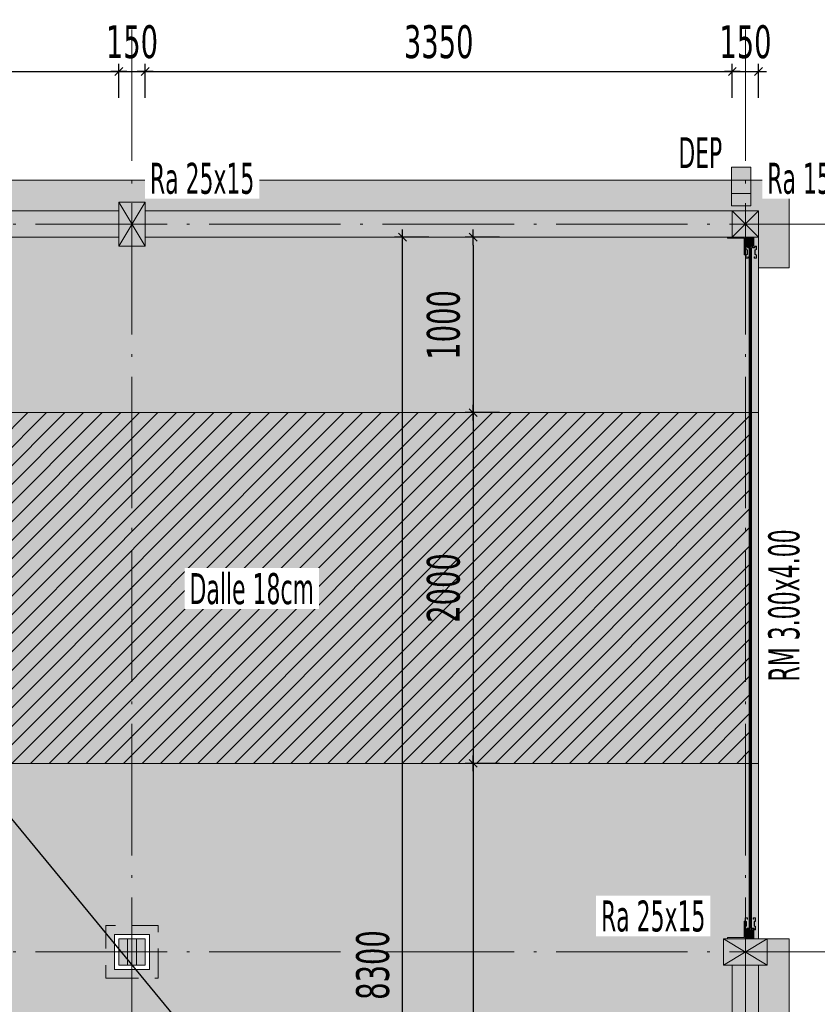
# Model space of a CAD drawing. Header units: millimetres. Extents: x 0 to 1517, y -116 to 725.
# Tile 20 of 256: x 425 to 486, y 90 to 165. Entities that reach past the tile are written whole.
import ezdxf

# ---------------------------------------------------------------- set-up
doc = ezdxf.new("R2010")
doc.units = ezdxf.units.MM
doc.linetypes.add('CADWORK_12', pattern=[3.75, 2.5, -1.25])
doc.linetypes.add('CADWORK_5', pattern=[13.2, 10, -1.5, 0.2, -1.5])
doc.layers.add('Ech.1_100', color=7, linetype='Continuous')
doc.layers.add('Ech.1_75', color=7, linetype='Continuous')
doc.styles.add('tahoma-', font='txt', dxfattribs={"height": 1})
doc.styles.add('tahoma-z-r', font='txt', dxfattribs={"width": 0.704918})
doc.dimstyles.new('ISO-25', dxfattribs={"dimtxt": 2.5, "dimasz": 2.5, "dimexe": 1.25, "dimexo": 0.625, "dimtad": 1, "dimtxsty": 'Standard', "dimcen": 2.5, "dimadec": 0, "dimazin": 0, "dimtfac": 1, "dimtmove": 0, "dimatfit": 3, "dimfxl": 1, "dimarcsym": 0})

# ---------------------------------------------------------------- blocks, each defined once
blk = doc.blocks.new('cw-dimension-symbol5')
at = {"linetype": 'Continuous', "lineweight": -2}
blk.add_hatch(color=0, dxfattribs=at).paths.add_polyline_path([(0, 0), (-1, 0.25), (-1, -0.25)])
at = {"color": 0, "linetype": 'Continuous', "lineweight": -2}
for p, q in [((0, 0), (-1, 0.25)), ((-1, 0.25), (-1, -0.25)), ((-1, -0.25), (0, 0))]:
    blk.add_line(p, q, dxfattribs=at)
blk = doc.blocks.new('*D112')
at = {"layer": 'Defpoints', "color": 0}
for p in [(388.241, 147.988), (479.575, 37.322), (479.575, 37.322)]:
    blk.add_point(p, dxfattribs=at)
at = {"layer": 'Ech.1_75', "color": 0, "linetype": 'Continuous', "lineweight": -2}
for p, q in [((388.241, 147.988), (388.704, 148.37)), ((389.005, 147.063), (478.811, 38.247)), ((479.575, 37.322), (480.037, 37.704))]:
    blk.add_line(p, q, dxfattribs=at)
at = {"layer": 'Ech.1_75', "color": 0, "lineweight": -2, "xscale": 1.200000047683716, "yscale": 1.200000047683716, "zscale": 1.200000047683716}
for p, rotation in [((388.241, 147.988), 129.5328984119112), ((479.575, 37.322), 309.5328984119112)]:
    blk.add_blockref('cw-dimension-symbol5', p, dxfattribs=dict(at, rotation=rotation))
blk = doc.blocks.new('cw-dimension-symbol2')
at = {"color": 0, "linetype": 'Continuous', "lineweight": -2}
for p, q in [((-1, 0), (1, 0)), ((-0.5, -0.5), (0.5, 0.5))]:
    blk.add_line(p, q, dxfattribs=at)
blk = doc.blocks.new('*D143')
at = {"layer": 'Defpoints', "color": 0}
for p in [(461.863, 147.988), (459.863, 134.655), (461.863, 134.655)]:
    blk.add_point(p, dxfattribs=at)
at = {"layer": 'Ech.1_75', "color": 0, "linetype": 'Continuous', "lineweight": -2}
for p, q in [((461.863, 147.988), (459.263, 147.988)), ((459.863, 147.388), (459.863, 135.255)), ((461.863, 134.655), (459.263, 134.655))]:
    blk.add_line(p, q, dxfattribs=at)
at = {"layer": 'Ech.1_75', "color": 0, "lineweight": -2, "xscale": 0.6000000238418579, "yscale": 0.6000000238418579, "zscale": 0.6000000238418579}
for p, rotation in [((459.863, 147.988), 90), ((459.863, 134.655), 270)]:
    blk.add_blockref('cw-dimension-symbol2', p, dxfattribs=dict(at, rotation=rotation))
at = {"layer": 'Ech.1_75', "color": 7, "linetype": 'Continuous', "lineweight": 5, "insert": (457.613, 141.322), "char_height": 2.5, "attachment_point": 5, "rotation": 90, "style": 'tahoma-z-r'}
blk.add_mtext('1000', dxfattribs=at)
blk = doc.blocks.new('*D144')
at = {"layer": 'Defpoints', "color": 0}
for p in [(461.863, 134.655), (459.863, 107.988), (461.863, 107.988)]:
    blk.add_point(p, dxfattribs=at)
at = {"layer": 'Ech.1_75', "color": 0, "linetype": 'Continuous', "lineweight": -2}
for p, q in [((461.863, 134.655), (459.263, 134.655)), ((459.863, 134.055), (459.863, 108.588)), ((461.863, 107.988), (459.263, 107.988))]:
    blk.add_line(p, q, dxfattribs=at)
at = {"layer": 'Ech.1_75', "color": 0, "lineweight": -2, "xscale": 0.6000000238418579, "yscale": 0.6000000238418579, "zscale": 0.6000000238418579}
for p, rotation in [((459.863, 134.655), 90), ((459.863, 107.988), 270)]:
    blk.add_blockref('cw-dimension-symbol2', p, dxfattribs=dict(at, rotation=rotation))
at = {"layer": 'Ech.1_75', "color": 7, "linetype": 'Continuous', "lineweight": 5, "insert": (457.613, 121.322), "char_height": 2.5, "attachment_point": 5, "rotation": 90, "style": 'tahoma-z-r'}
blk.add_mtext('2000', dxfattribs=at)
blk = doc.blocks.new('*D145')
at = {"layer": 'Defpoints', "color": 0}
for p in [(461.863, 107.988), (459.863, 37.322), (461.863, 37.322)]:
    blk.add_point(p, dxfattribs=at)
at = {"layer": 'Ech.1_75', "color": 0, "linetype": 'Continuous', "lineweight": -2}
for p, q in [((461.863, 107.988), (459.263, 107.988)), ((459.863, 107.388), (459.863, 37.922)), ((461.863, 37.322), (459.263, 37.322))]:
    blk.add_line(p, q, dxfattribs=at)
at = {"layer": 'Ech.1_75', "color": 0, "lineweight": -2, "xscale": 0.6000000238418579, "yscale": 0.6000000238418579, "zscale": 0.6000000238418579}
for p, rotation in [((459.863, 107.988), 90), ((459.863, 37.322), 270)]:
    blk.add_blockref('cw-dimension-symbol2', p, dxfattribs=dict(at, rotation=rotation))
at = {"layer": 'Ech.1_75', "color": 7, "linetype": 'Continuous', "lineweight": 5, "insert": (457.613, 72.655), "char_height": 2.5, "attachment_point": 5, "rotation": 90, "style": 'tahoma-z-r'}
blk.add_mtext('5300', dxfattribs=at)
blk = doc.blocks.new('*D155')
at = {"layer": 'Defpoints', "color": 0}
for p in [(454.485, 147.988), (456.485, 147.988), (456.485, 37.322)]:
    blk.add_point(p, dxfattribs=at)
at = {"layer": 'Ech.1_75', "color": 0, "linetype": 'Continuous', "lineweight": -2}
for p, q in [((456.485, 147.988), (453.885, 147.988)), ((454.485, 37.922), (454.485, 147.388)), ((456.485, 37.322), (453.885, 37.322))]:
    blk.add_line(p, q, dxfattribs=at)
at = {"layer": 'Ech.1_75', "color": 0, "lineweight": -2, "xscale": 0.6000000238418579, "yscale": 0.6000000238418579, "zscale": 0.6000000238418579}
for p, rotation in [((454.485, 147.988), 90), ((454.485, 37.322), 270)]:
    blk.add_blockref('cw-dimension-symbol2', p, dxfattribs=dict(at, rotation=rotation))
at = {"layer": 'Ech.1_75', "color": 7, "linetype": 'Continuous', "lineweight": 5, "insert": (452.235, 92.655), "char_height": 2.5, "attachment_point": 5, "rotation": 90, "style": 'tahoma-z-r'}
blk.add_mtext('8300', dxfattribs=at)
blk = doc.blocks.new('*D187')
at = {"layer": 'Defpoints', "color": 0}
for p in [(432.908, 160.586), (388.241, 158.586), (432.908, 158.586)]:
    blk.add_point(p, dxfattribs=at)
at = {"layer": 'Ech.1_75', "color": 0, "linetype": 'Continuous', "lineweight": -2}
for p, q in [((388.241, 158.586), (388.241, 161.186)), ((432.908, 158.586), (432.908, 161.186)), ((388.841, 160.586), (432.308, 160.586))]:
    blk.add_line(p, q, dxfattribs=at)
at = {"layer": 'Ech.1_75', "color": 0, "lineweight": -2, "xscale": 0.6000000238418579, "yscale": 0.6000000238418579, "zscale": 0.6000000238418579, "rotation": 180}
blk.add_blockref('cw-dimension-symbol2', (388.241, 160.586), dxfattribs=at)
at = {"layer": 'Ech.1_75', "color": 0, "lineweight": -2, "xscale": 0.6000000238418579, "yscale": 0.6000000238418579, "zscale": 0.6000000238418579}
blk.add_blockref('cw-dimension-symbol2', (432.908, 160.586), dxfattribs=at)
at = {"layer": 'Ech.1_75', "color": 7, "linetype": 'Continuous', "lineweight": 5, "insert": (410.575, 162.836), "char_height": 2.5, "attachment_point": 5, "style": 'tahoma-z-r'}
blk.add_mtext('3350', dxfattribs=at)
blk = doc.blocks.new('*D188')
at = {"layer": 'Defpoints', "color": 0}
for p in [(434.908, 160.586), (432.908, 158.586), (434.908, 158.586)]:
    blk.add_point(p, dxfattribs=at)
at = {"layer": 'Ech.1_75', "color": 0, "linetype": 'Continuous', "lineweight": -2}
for p, q in [((432.908, 158.586), (432.908, 161.186)), ((434.908, 158.586), (434.908, 161.186)), ((433.508, 160.586), (434.308, 160.586))]:
    blk.add_line(p, q, dxfattribs=at)
at = {"layer": 'Ech.1_75', "color": 0, "lineweight": -2, "xscale": 0.6000000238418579, "yscale": 0.6000000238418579, "zscale": 0.6000000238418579, "rotation": 180}
blk.add_blockref('cw-dimension-symbol2', (432.908, 160.586), dxfattribs=at)
at = {"layer": 'Ech.1_75', "color": 0, "lineweight": -2, "xscale": 0.6000000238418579, "yscale": 0.6000000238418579, "zscale": 0.6000000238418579}
blk.add_blockref('cw-dimension-symbol2', (434.908, 160.586), dxfattribs=at)
at = {"layer": 'Ech.1_75', "color": 7, "linetype": 'Continuous', "lineweight": 5, "insert": (433.908, 162.836), "char_height": 2.5, "attachment_point": 5, "style": 'tahoma-z-r'}
blk.add_mtext('150', dxfattribs=at)
blk = doc.blocks.new('*D189')
at = {"layer": 'Defpoints', "color": 0}
for p in [(479.575, 160.586), (434.908, 158.586), (479.575, 158.586)]:
    blk.add_point(p, dxfattribs=at)
at = {"layer": 'Ech.1_75', "color": 0, "linetype": 'Continuous', "lineweight": -2}
for p, q in [((434.908, 158.586), (434.908, 161.186)), ((479.575, 158.586), (479.575, 161.186)), ((435.508, 160.586), (478.975, 160.586))]:
    blk.add_line(p, q, dxfattribs=at)
at = {"layer": 'Ech.1_75', "color": 0, "lineweight": -2, "xscale": 0.6000000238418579, "yscale": 0.6000000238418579, "zscale": 0.6000000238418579, "rotation": 180}
blk.add_blockref('cw-dimension-symbol2', (434.908, 160.586), dxfattribs=at)
at = {"layer": 'Ech.1_75', "color": 0, "lineweight": -2, "xscale": 0.6000000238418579, "yscale": 0.6000000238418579, "zscale": 0.6000000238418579}
blk.add_blockref('cw-dimension-symbol2', (479.575, 160.586), dxfattribs=at)
at = {"layer": 'Ech.1_75', "color": 7, "linetype": 'Continuous', "lineweight": 5, "insert": (457.241, 162.836), "char_height": 2.5, "attachment_point": 5, "style": 'tahoma-z-r'}
blk.add_mtext('3350', dxfattribs=at)
blk = doc.blocks.new('*D190')
at = {"layer": 'Defpoints', "color": 0}
for p in [(481.575, 160.586), (479.575, 158.586), (481.575, 158.586)]:
    blk.add_point(p, dxfattribs=at)
at = {"layer": 'Ech.1_75', "color": 0, "linetype": 'Continuous', "lineweight": -2}
for p, q in [((479.575, 158.586), (479.575, 161.186)), ((481.575, 158.586), (481.575, 161.186)), ((480.175, 160.586), (480.975, 160.586))]:
    blk.add_line(p, q, dxfattribs=at)
at = {"layer": 'Ech.1_75', "color": 0, "lineweight": -2, "xscale": 0.6000000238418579, "yscale": 0.6000000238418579, "zscale": 0.6000000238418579, "rotation": 180}
blk.add_blockref('cw-dimension-symbol2', (479.575, 160.586), dxfattribs=at)
at = {"layer": 'Ech.1_75', "color": 0, "lineweight": -2, "xscale": 0.6000000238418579, "yscale": 0.6000000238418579, "zscale": 0.6000000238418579}
blk.add_blockref('cw-dimension-symbol2', (481.575, 160.586), dxfattribs=at)
at = {"layer": 'Ech.1_75', "color": 7, "linetype": 'Continuous', "lineweight": 5, "insert": (480.575, 162.836), "char_height": 2.5, "attachment_point": 5, "style": 'tahoma-z-r'}
blk.add_mtext('150', dxfattribs=at)

msp = doc.modelspace()

# ---------------------------------------------------------------- hatches: boundary and pattern name
at = {"layer": 'Ech.1_75', "linetype": 'Continuous', "lineweight": 5, "true_color": 0xd7d7ea, "transparency": 33554687}
msp.add_hatch(color=254, dxfattribs=at).paths.add_polyline_path([(479.508, 151.322), (480.975, 151.322), (480.975, 153.321), (479.508, 153.321), (479.508, 151.322)])
at = {"layer": 'Ech.1_75', "linetype": 'Continuous', "lineweight": 5, "true_color": 0xf3f3f3, "transparency": 33554687}
h = msp.add_hatch(color=7, dxfattribs=at)
h.paths.add_polyline_path([(479.508, 149.988), (481.575, 149.988), (481.575, 145.655), (483.908, 145.655), (483.908, 152.322), (383.908, 152.322), (383.908, 145.655), (386.241, 145.655), (386.241, 149.988), (432.908, 149.988), (432.908, 150.655), (434.908, 150.655), (434.908, 149.988), (479.508, 149.988)])
h.paths.add_polyline_path([(479.508, 150.388), (479.508, 151.322), (480.975, 151.322), (480.975, 150.388), (479.508, 150.388)])
at = {"layer": 'Ech.1_75', "linetype": 'Continuous', "lineweight": 5, "true_color": 0x9595c6, "transparency": 33554687}
msp.add_hatch(color=253, dxfattribs=at).paths.add_polyline_path([(479.508, 150.388), (480.975, 150.388), (480.975, 151.322), (479.508, 151.322), (479.508, 150.388)])
at = {"layer": 'Ech.1_75', "linetype": 'Continuous', "lineweight": 5, "true_color": 0xdcdcdc, "transparency": 33554687}
for points in [[(432.908, 147.322), (434.908, 147.322), (434.908, 150.655), (432.908, 150.655), (432.908, 147.322)], [(479.575, 147.988), (481.575, 147.988), (481.575, 149.988), (479.575, 149.988), (479.575, 147.988)], [(388.241, 107.988), (480.868, 107.988), (480.868, 134.655), (388.241, 134.655), (388.241, 107.988)], [(478.908, 92.655), (482.241, 92.655), (482.241, 94.655), (478.908, 94.655), (478.908, 92.655)]]:
    msp.add_hatch(color=254, dxfattribs=at).paths.add_polyline_path(points)
at = {"layer": 'Ech.1_75', "linetype": 'Continuous', "lineweight": 5, "true_color": 0xfdfdfd, "transparency": 33554687}
for points in [[(388.241, 147.988), (432.908, 147.988), (432.908, 149.988), (388.241, 149.988), (388.241, 147.988)], [(434.908, 147.988), (479.575, 147.988), (479.575, 149.988), (434.908, 149.988), (434.908, 147.988)], [(479.575, 79.322), (481.575, 79.322), (481.575, 92.655), (479.575, 92.655), (479.575, 79.322)]]:
    msp.add_hatch(color=7, dxfattribs=at).paths.add_polyline_path(points)
at = {"layer": 'Ech.1_75', "linetype": 'Continuous', "lineweight": 5, "true_color": 0xf3f3f3, "transparency": 33554687}
for points in [[(388.241, 134.655), (480.868, 134.655), (480.868, 147.195), (480.78, 147.195), (480.692, 147.302), (480.632, 147.302), (480.632, 147.064), (480.721, 147.024), (480.721, 146.687), (480.632, 146.647), (480.632, 146.408), (480.77, 146.408), (480.77, 146.495), (480.79, 146.495), (480.79, 146.388), (480.612, 146.388), (480.612, 146.66), (480.701, 146.7), (480.701, 147.011), (480.612, 147.051), (480.612, 147.322), (480.548, 147.322), (480.548, 146.655), (480.468, 146.655), (480.468, 147.908), (479.215, 147.908), (479.215, 147.988), (434.908, 147.988), (434.908, 147.322), (432.908, 147.322), (432.908, 147.988), (388.241, 147.988), (388.241, 134.655)], [(481.161, 147.935), (480.601, 147.935), (480.601, 147.375), (481.161, 147.375), (481.161, 147.935)], [(481.575, 147.988), (481.215, 147.988), (481.215, 147.322), (481.056, 147.322), (481.145, 147.215), (481.234, 147.215), (481.323, 147.322), (481.412, 147.322), (481.412, 147.051), (481.323, 147.011), (481.323, 146.7), (481.412, 146.66), (481.412, 146.388), (481.234, 146.388), (481.234, 146.495), (481.254, 146.495), (481.254, 146.408), (481.392, 146.408), (481.392, 146.647), (481.303, 146.687), (481.303, 147.024), (481.392, 147.064), (481.392, 147.302), (481.332, 147.302), (481.244, 147.195), (481.136, 147.195), (481.047, 147.302), (480.977, 147.302), (480.888, 147.195), (481.028, 147.195), (481.028, 134.655), (481.575, 134.655), (481.575, 147.988)], [(480.79, 147.215), (480.879, 147.215), (480.968, 147.322), (480.701, 147.322), (480.79, 147.215)], [(481.575, 134.655), (481.028, 134.655), (481.028, 107.988), (481.575, 107.988), (481.575, 134.655)], [(480.548, 95.593), (480.637, 95.633), (480.637, 95.944), (480.548, 95.984), (480.548, 95.593)], [(481.161, 95.268), (480.601, 95.268), (480.601, 94.708), (481.161, 94.708), (481.161, 95.268)], [(480.815, 95.428), (480.726, 95.428), (480.637, 95.322), (480.904, 95.322), (480.815, 95.428)], [(483.908, 94.655), (482.241, 94.655), (482.241, 92.655), (481.575, 92.655), (481.575, 76.788), (481.708, 76.788), (481.708, 76.655), (483.908, 76.655), (483.908, 94.655)]]:
    msp.add_hatch(color=7, dxfattribs=at).paths.add_polyline_path(points)
at = {"layer": 'Ech.1_75', "linetype": 'Continuous', "lineweight": 5, "true_color": 0xb3b3b3, "transparency": 33554687}
for points in [[(480.548, 147.988), (479.215, 147.988), (479.215, 147.908), (480.468, 147.908), (480.468, 146.655), (480.548, 146.655), (480.548, 147.988)], [(480.612, 146.388), (480.79, 146.388), (480.79, 146.495), (480.77, 146.495), (480.77, 146.408), (480.632, 146.408), (480.632, 146.647), (480.721, 146.687), (480.721, 147.024), (480.632, 147.064), (480.632, 147.302), (480.692, 147.302), (480.78, 147.195), (480.888, 147.195), (480.977, 147.302), (481.047, 147.302), (481.136, 147.195), (481.244, 147.195), (481.332, 147.302), (481.392, 147.302), (481.392, 147.064), (481.303, 147.024), (481.303, 146.687), (481.392, 146.647), (481.392, 146.408), (481.254, 146.408), (481.254, 146.495), (481.234, 146.495), (481.234, 146.388), (481.412, 146.388), (481.412, 146.66), (481.323, 146.7), (481.323, 147.011), (481.412, 147.051), (481.412, 147.322), (481.323, 147.322), (481.234, 147.215), (481.145, 147.215), (481.056, 147.322), (480.968, 147.322), (480.879, 147.215), (480.79, 147.215), (480.701, 147.322), (480.612, 147.322), (480.612, 147.051), (480.701, 147.011), (480.701, 146.7), (480.612, 146.66), (480.612, 146.388)], [(480.548, 95.988), (480.468, 95.988), (480.468, 94.735), (479.215, 94.735), (479.215, 94.655), (480.548, 94.655), (480.548, 95.988)], [(481.328, 95.342), (481.268, 95.342), (481.18, 95.448), (481.072, 95.448), (480.983, 95.342), (480.913, 95.342), (480.824, 95.448), (480.716, 95.448), (480.628, 95.342), (480.568, 95.342), (480.568, 95.58), (480.657, 95.62), (480.657, 95.957), (480.568, 95.997), (480.568, 96.235), (480.706, 96.235), (480.706, 96.148), (480.726, 96.148), (480.726, 96.255), (480.548, 96.255), (480.548, 95.984), (480.637, 95.944), (480.637, 95.633), (480.548, 95.593), (480.548, 95.322), (480.637, 95.322), (480.726, 95.428), (480.815, 95.428), (480.904, 95.322), (480.992, 95.322), (481.081, 95.428), (481.17, 95.428), (481.259, 95.322), (481.348, 95.322), (481.348, 95.593), (481.259, 95.633), (481.259, 95.944), (481.348, 95.984), (481.348, 96.255), (481.17, 96.255), (481.17, 96.148), (481.19, 96.148), (481.19, 96.235), (481.328, 96.235), (481.328, 95.997), (481.239, 95.957), (481.239, 95.62), (481.328, 95.58), (481.328, 95.342)]]:
    msp.add_hatch(color=253, dxfattribs=at).paths.add_polyline_path(points)
h = msp.add_hatch(color=253, dxfattribs=at)
h.paths.add_polyline_path([(481.062, 147.322), (481.215, 147.322), (481.215, 147.988), (480.548, 147.988), (480.548, 147.322), (481.062, 147.322)])
h.paths.add_polyline_path([(481.062, 147.375), (480.601, 147.375), (480.601, 147.935), (481.161, 147.935), (481.161, 147.375), (481.062, 147.375)])
at = {"layer": 'Ech.1_75', "linetype": 'Continuous', "lineweight": 5, "true_color": 0xb3d6f7, "transparency": 33554687}
for points in [[(480.868, 95.448), (480.909, 95.448), (480.909, 147.195), (480.868, 147.195), (480.868, 95.448)], [(480.909, 95.448), (480.97, 95.448), (480.97, 147.195), (480.909, 147.195), (480.909, 95.448)], [(480.97, 95.448), (481.012, 95.448), (481.012, 147.195), (480.97, 147.195), (480.97, 95.448)], [(481.028, 147.195), (481.012, 147.195), (481.012, 95.448), (481.028, 95.448), (481.028, 147.195)]]:
    msp.add_hatch(color=254, dxfattribs=at).paths.add_polyline_path(points)
at = {"layer": 'Ech.1_75', "linetype": 'Continuous', "lineweight": 5, "transparency": 33554687}
h = msp.add_hatch(dxfattribs=at)
h.set_pattern_fill('CDWK_11', style=0, pattern_type=2)
h.set_pattern_definition([(45, (0, 0), (-0.7071068, 0.7071068), [])])
h.paths.add_polyline_path([(388.241, 107.988), (480.868, 107.988), (480.868, 134.655), (388.241, 134.655), (388.241, 107.988)])
at = {"layer": 'Ech.1_75', "linetype": 'Continuous', "lineweight": 5, "true_color": 0xf3f3f3, "transparency": 33554687}
h = msp.add_hatch(color=7, dxfattribs=at)
h.paths.add_polyline_path([(435.241, 107.988), (388.241, 107.988), (388.241, 94.655), (388.908, 94.655), (388.908, 92.655), (388.241, 92.655), (388.241, 39.322), (388.908, 39.322), (388.908, 37.322), (432.575, 37.322), (432.575, 39.655), (435.241, 39.655), (435.241, 37.322), (479.575, 37.322), (479.575, 54.655), (480.908, 54.655), (480.908, 55.522), (481.041, 55.522), (481.041, 56.055), (480.375, 56.055), (480.375, 56.455), (479.256, 56.455), (479.256, 56.588), (479.29, 56.588), (479.29, 64.855), (479.256, 64.855), (479.256, 64.988), (480.375, 64.988), (480.375, 65.388), (481.041, 65.388), (481.041, 76.455), (480.908, 76.455), (480.908, 77.322), (479.575, 77.322), (479.575, 92.655), (478.908, 92.655), (478.908, 94.655), (479.215, 94.655), (479.215, 94.735), (480.468, 94.735), (480.468, 95.988), (480.548, 95.988), (480.548, 96.255), (480.726, 96.255), (480.726, 96.148), (480.706, 96.148), (480.706, 96.235), (480.568, 96.235), (480.568, 95.997), (480.657, 95.957), (480.657, 95.62), (480.568, 95.58), (480.568, 95.342), (480.628, 95.342), (480.716, 95.448), (480.824, 95.448), (480.913, 95.342), (480.983, 95.342), (481.072, 95.448), (481.18, 95.448), (481.268, 95.342), (481.328, 95.342), (481.328, 95.58), (481.239, 95.62), (481.239, 95.957), (481.328, 95.997), (481.328, 96.235), (481.19, 96.235), (481.19, 96.148), (481.17, 96.148), (481.17, 96.255), (481.348, 96.255), (481.348, 95.984), (481.259, 95.944), (481.259, 95.633), (481.348, 95.593), (481.348, 95.322), (481.259, 95.322), (481.17, 95.428), (481.081, 95.428), (480.992, 95.322), (481.215, 95.322), (481.215, 94.655), (481.575, 94.655), (481.575, 107.988), (481.028, 107.988), (481.028, 95.448), (480.868, 95.448), (480.868, 107.988), (435.241, 107.988)])
h.paths.add_polyline_path([(435.241, 94.988), (435.241, 92.322), (432.575, 92.322), (432.575, 94.988), (435.241, 94.988)])
at = {"layer": 'Ech.1_75', "linetype": 'Continuous', "lineweight": 5, "true_color": 0xb3b3b3, "transparency": 33554687}
h = msp.add_hatch(color=253, dxfattribs=at)
h.paths.add_polyline_path([(481.158, 95.322), (480.548, 95.322), (480.548, 94.655), (481.215, 94.655), (481.215, 95.322), (481.158, 95.322)])
h.paths.add_polyline_path([(481.161, 95.268), (481.161, 94.708), (480.601, 94.708), (480.601, 95.268), (481.161, 95.268)])
at = {"layer": 'Ech.1_75', "linetype": 'Continuous', "lineweight": 5, "true_color": 0xe0c8b3, "transparency": 33554687}
for points in [[(433.575, 94.655), (432.908, 94.655), (432.908, 92.655), (433.575, 92.655), (433.575, 94.655)], [(434.908, 94.655), (434.241, 94.655), (434.241, 92.655), (434.908, 92.655), (434.908, 94.655)]]:
    msp.add_hatch(color=9, dxfattribs=at).paths.add_polyline_path(points)
at = {"layer": 'Ech.1_75', "linetype": 'Continuous', "lineweight": 5, "true_color": 0xf7d1b3, "transparency": 33554687}
msp.add_hatch(color=254, dxfattribs=at).paths.add_polyline_path([(434.241, 94.655), (433.575, 94.655), (433.575, 92.655), (434.241, 92.655), (434.241, 94.655)])

# ---------------------------------------------------------------- linework, layer by layer
at = {"layer": 'Ech.1_75', "color": 9, "linetype": 'Continuous', "lineweight": 5, "transparency": 33554687}
for p, q in [((434.908, 147.322), (432.908, 150.655)), ((434.908, 150.655), (432.908, 147.322)), ((481.575, 147.988), (479.575, 149.988)), ((481.575, 149.988), (479.575, 147.988)), ((482.241, 92.655), (478.908, 94.655)), ((482.241, 94.655), (478.908, 92.655))]:
    msp.add_line(p, q, dxfattribs=at)
at = {"layer": 'Ech.1_75', "color": 7, "linetype": 'CADWORK_5', "lineweight": 5}
for points in [[(433.908, -97.012), (433.908, 215.655)], [(480.575, -97.012), (480.575, 215.655)], [(360.575, 148.988), (519.917, 148.988)], [(360.575, 93.655), (519.917, 93.655)]]:
    msp.add_lwpolyline(points, dxfattribs=at)
at = {"layer": 'Ech.1_75', "color": 7, "linetype": 'Continuous', "lineweight": 5}
for points in [[(479.508, 151.322), (480.975, 151.322), (480.975, 153.321), (479.508, 153.321), (479.508, 151.322)], [(479.508, 149.988), (481.575, 149.988), (481.575, 145.655), (483.908, 145.655), (483.908, 152.322), (383.908, 152.322), (383.908, 145.655), (386.241, 145.655), (386.241, 149.988), (432.908, 149.988), (432.908, 150.655), (434.908, 150.655), (434.908, 149.988), (479.508, 149.988)], [(479.508, 150.388), (479.508, 151.322), (480.975, 151.322), (480.975, 150.388), (479.508, 150.388)], [(479.508, 150.388), (480.975, 150.388), (480.975, 151.322), (479.508, 151.322), (479.508, 150.388)], [(432.908, 147.322), (434.908, 147.322), (434.908, 150.655), (432.908, 150.655), (432.908, 147.322)], [(388.241, 147.988), (432.908, 147.988), (432.908, 149.988), (388.241, 149.988), (388.241, 147.988)], [(434.908, 147.988), (479.575, 147.988), (479.575, 149.988), (434.908, 149.988), (434.908, 147.988)], [(479.575, 147.988), (481.575, 147.988), (481.575, 149.988), (479.575, 149.988), (479.575, 147.988)], [(480.548, 147.988), (479.215, 147.988), (479.215, 147.908), (480.468, 147.908), (480.468, 146.655), (480.548, 146.655), (480.548, 147.988)], [(481.062, 147.322), (481.215, 147.322), (481.215, 147.988), (480.548, 147.988), (480.548, 147.322), (481.062, 147.322)], [(481.062, 147.375), (480.601, 147.375), (480.601, 147.935), (481.161, 147.935), (481.161, 147.375), (481.062, 147.375)], [(481.161, 147.935), (480.601, 147.935), (480.601, 147.375), (481.161, 147.375), (481.161, 147.935)], [(481.575, 147.988), (481.215, 147.988), (481.215, 147.322), (481.056, 147.322), (481.145, 147.215), (481.234, 147.215), (481.323, 147.322), (481.412, 147.322), (481.412, 147.051), (481.323, 147.011), (481.323, 146.7), (481.412, 146.66), (481.412, 146.388), (481.234, 146.388), (481.234, 146.495), (481.254, 146.495), (481.254, 146.408), (481.392, 146.408), (481.392, 146.647), (481.303, 146.687), (481.303, 147.024), (481.392, 147.064), (481.392, 147.302), (481.332, 147.302), (481.244, 147.195), (481.136, 147.195), (481.047, 147.302), (480.977, 147.302), (480.888, 147.195), (481.028, 147.195), (481.028, 134.655), (481.575, 134.655), (481.575, 147.988)], [(480.612, 146.388), (480.79, 146.388), (480.79, 146.495), (480.77, 146.495), (480.77, 146.408), (480.632, 146.408), (480.632, 146.647), (480.721, 146.687), (480.721, 147.024), (480.632, 147.064), (480.632, 147.302), (480.692, 147.302), (480.78, 147.195), (480.888, 147.195), (480.977, 147.302), (481.047, 147.302), (481.136, 147.195), (481.244, 147.195), (481.332, 147.302), (481.392, 147.302), (481.392, 147.064), (481.303, 147.024), (481.303, 146.687), (481.392, 146.647), (481.392, 146.408), (481.254, 146.408), (481.254, 146.495), (481.234, 146.495), (481.234, 146.388), (481.412, 146.388), (481.412, 146.66), (481.323, 146.7), (481.323, 147.011), (481.412, 147.051), (481.412, 147.322), (481.323, 147.322), (481.234, 147.215), (481.145, 147.215), (481.056, 147.322), (480.968, 147.322), (480.879, 147.215), (480.79, 147.215), (480.701, 147.322), (480.612, 147.322), (480.612, 147.051), (480.701, 147.011), (480.701, 146.7), (480.612, 146.66), (480.612, 146.388)], [(480.79, 147.215), (480.879, 147.215), (480.968, 147.322), (480.701, 147.322), (480.79, 147.215)], [(480.868, 95.448), (480.909, 95.448), (480.909, 147.195), (480.868, 147.195), (480.868, 95.448)], [(480.909, 95.448), (480.97, 95.448), (480.97, 147.195), (480.909, 147.195), (480.909, 95.448)], [(480.97, 95.448), (481.012, 95.448), (481.012, 147.195), (480.97, 147.195), (480.97, 95.448)], [(481.028, 147.195), (481.012, 147.195), (481.012, 95.448), (481.028, 95.448), (481.028, 147.195)], [(388.241, 107.988), (480.868, 107.988), (480.868, 134.655), (388.241, 134.655), (388.241, 107.988)], [(481.575, 134.655), (481.028, 134.655), (481.028, 107.988), (481.575, 107.988), (481.575, 134.655)], [(480.548, 95.988), (480.468, 95.988), (480.468, 94.735), (479.215, 94.735), (479.215, 94.655), (480.548, 94.655), (480.548, 95.988)], [(481.328, 95.342), (481.268, 95.342), (481.18, 95.448), (481.072, 95.448), (480.983, 95.342), (480.913, 95.342), (480.824, 95.448), (480.716, 95.448), (480.628, 95.342), (480.568, 95.342), (480.568, 95.58), (480.657, 95.62), (480.657, 95.957), (480.568, 95.997), (480.568, 96.235), (480.706, 96.235), (480.706, 96.148), (480.726, 96.148), (480.726, 96.255), (480.548, 96.255), (480.548, 95.984), (480.637, 95.944), (480.637, 95.633), (480.548, 95.593), (480.548, 95.322), (480.637, 95.322), (480.726, 95.428), (480.815, 95.428), (480.904, 95.322), (480.992, 95.322), (481.081, 95.428), (481.17, 95.428), (481.259, 95.322), (481.348, 95.322), (481.348, 95.593), (481.259, 95.633), (481.259, 95.944), (481.348, 95.984), (481.348, 96.255), (481.17, 96.255), (481.17, 96.148), (481.19, 96.148), (481.19, 96.235), (481.328, 96.235), (481.328, 95.997), (481.239, 95.957), (481.239, 95.62), (481.328, 95.58), (481.328, 95.342)], [(480.548, 95.593), (480.637, 95.633), (480.637, 95.944), (480.548, 95.984), (480.548, 95.593)], [(481.158, 95.322), (480.548, 95.322), (480.548, 94.655), (481.215, 94.655), (481.215, 95.322), (481.158, 95.322)], [(481.161, 95.268), (481.161, 94.708), (480.601, 94.708), (480.601, 95.268), (481.161, 95.268)], [(481.161, 95.268), (480.601, 95.268), (480.601, 94.708), (481.161, 94.708), (481.161, 95.268)], [(480.815, 95.428), (480.726, 95.428), (480.637, 95.322), (480.904, 95.322), (480.815, 95.428)], [(435.241, 94.988), (435.241, 92.322), (432.575, 92.322), (432.575, 94.988), (435.241, 94.988)], [(433.575, 94.655), (432.908, 94.655), (432.908, 92.655), (433.575, 92.655), (433.575, 94.655)], [(434.241, 94.655), (433.575, 94.655), (433.575, 92.655), (434.241, 92.655), (434.241, 94.655)], [(434.908, 94.655), (434.241, 94.655), (434.241, 92.655), (434.908, 92.655), (434.908, 94.655)], [(478.908, 92.655), (482.241, 92.655), (482.241, 94.655), (478.908, 94.655), (478.908, 92.655)], [(483.908, 94.655), (482.241, 94.655), (482.241, 92.655), (481.575, 92.655), (481.575, 76.788), (481.708, 76.788), (481.708, 76.655), (483.908, 76.655), (483.908, 94.655)], [(479.575, 79.322), (481.575, 79.322), (481.575, 92.655), (479.575, 92.655), (479.575, 79.322)]]:
    msp.add_lwpolyline(points, close=True, dxfattribs=at)
for points in [[(388.241, 134.655), (480.868, 134.655), (480.868, 147.195), (480.78, 147.195), (480.692, 147.302), (480.632, 147.302), (480.632, 147.064), (480.721, 147.024), (480.721, 146.687), (480.632, 146.647), (480.632, 146.408), (480.77, 146.408), (480.77, 146.495), (480.79, 146.495), (480.79, 146.388), (480.612, 146.388), (480.612, 146.66), (480.701, 146.7), (480.701, 147.011), (480.612, 147.051), (480.612, 147.322), (480.548, 147.322), (480.548, 146.655), (480.468, 146.655), (480.468, 147.908), (479.215, 147.908), (479.215, 147.988), (434.908, 147.988), (434.908, 147.322), (432.908, 147.322), (432.908, 147.988), (388.241, 147.988)], [(479.575, 77.322), (479.575, 92.655), (478.908, 92.655), (478.908, 94.655), (479.215, 94.655), (479.215, 94.735), (480.468, 94.735), (480.468, 95.988), (480.548, 95.988), (480.548, 96.255), (480.726, 96.255), (480.726, 96.148), (480.706, 96.148), (480.706, 96.235), (480.568, 96.235), (480.568, 95.997), (480.657, 95.957), (480.657, 95.62), (480.568, 95.58), (480.568, 95.342), (480.628, 95.342), (480.716, 95.448), (480.824, 95.448), (480.913, 95.342), (480.983, 95.342), (481.072, 95.448), (481.18, 95.448), (481.268, 95.342), (481.328, 95.342), (481.328, 95.58), (481.239, 95.62), (481.239, 95.957), (481.328, 95.997), (481.328, 96.235), (481.19, 96.235), (481.19, 96.148), (481.17, 96.148), (481.17, 96.255), (481.348, 96.255), (481.348, 95.984), (481.259, 95.944), (481.259, 95.633), (481.348, 95.593), (481.348, 95.322), (481.259, 95.322), (481.17, 95.428), (481.081, 95.428), (480.992, 95.322), (481.215, 95.322), (481.215, 94.655), (481.575, 94.655), (481.575, 107.988), (481.028, 107.988), (481.028, 95.448), (480.868, 95.448), (480.868, 107.988), (435.241, 107.988), (435.241, 107.988), (388.241, 107.988)]]:
    msp.add_lwpolyline(points, dxfattribs=at)
at = {"layer": 'Ech.1_75', "color": 7, "linetype": 'CADWORK_12', "lineweight": 5}
msp.add_3dface([(431.908, 91.655, 33.333), (435.908, 91.655, 33.333), (435.908, 95.655, 33.333), (431.908, 95.655, 33.333)], dxfattribs=at)

# ---------------------------------------------------------------- dimensions: what is measured, and where the dimension line sits
at = {"layer": 'Ech.1_75', "color": 7, "linetype": 'Continuous', "lineweight": 5}
for base, p1, p2, text, override, picture, middle in [((432.908, 160.586), (388.241, 158.586), (432.908, 158.586), '3350', {"dimtxt": 2.5, "dimasz": 0.6, "dimexe": 0.6, "dimexo": 0, "dimgap": 0, "dimdec": 2, "dimlfac": 1, "dimtxsty": 'tahoma-z-r', "dimblk": 'cw-dimension-symbol2', "dimclrt": 7, "dimtmove": 2}, '*D187', (410.575, 162.836)), ((434.908, 160.586), (432.908, 158.586), (434.908, 158.586), '150', {"dimtxt": 2.5, "dimasz": 0.6, "dimexe": 0.6, "dimexo": 0, "dimgap": 0, "dimdec": 0, "dimlfac": 1, "dimtxsty": 'tahoma-z-r', "dimblk": 'cw-dimension-symbol2', "dimclrt": 7, "dimtmove": 2}, '*D188', (433.908, 162.836)), ((479.575, 160.586), (434.908, 158.586), (479.575, 158.586), '3350', {"dimtxt": 2.5, "dimasz": 0.6, "dimexe": 0.6, "dimexo": 0, "dimgap": 0, "dimdec": 2, "dimlfac": 1, "dimtxsty": 'tahoma-z-r', "dimblk": 'cw-dimension-symbol2', "dimclrt": 7, "dimtmove": 2}, '*D189', (457.241, 162.836)), ((481.575, 160.586), (479.575, 158.586), (481.575, 158.586), '150', {"dimtxt": 2.5, "dimasz": 0.6, "dimexe": 0.6, "dimexo": 0, "dimgap": 0, "dimdec": 0, "dimlfac": 1, "dimtxsty": 'tahoma-z-r', "dimblk": 'cw-dimension-symbol2', "dimclrt": 7, "dimtmove": 2}, '*D190', (480.575, 162.836))]:
    dim = msp.add_linear_dim(base=base, p1=p1, p2=p2, angle=0, text=text, dimstyle='ISO-25', override=override, dxfattribs=at)
    dim.commit()
    dim.dimension.update_dxf_attribs({"geometry": picture, "text_midpoint": middle, "dimtype": 161})
dim = msp.add_aligned_dim(p1=(388.241, 147.988), p2=(479.575, 37.322), distance=0, text=' ', dimstyle='ISO-25', override={"dimasz": 1.2, "dimexe": 0.6, "dimexo": 0, "dimgap": 0, "dimlfac": 1, "dimblk": 'cw-dimension-symbol5', "dimtmove": 2}, dxfattribs=at)
dim.commit()
dim.dimension.update_dxf_attribs({"geometry": '*D112', "text_midpoint": (0, 0)})
for base, p1, p2, angle, text, picture, middle in [((454.485, 147.988), (456.485, 37.322), (456.485, 147.988), 90, '8300', '*D155', (452.235, 92.655)), ((459.863, 134.655), (461.863, 147.988), (461.863, 134.655), 270, '1000', '*D143', (457.613, 141.322)), ((459.863, 107.988), (461.863, 134.655), (461.863, 107.988), 270, '2000', '*D144', (457.613, 121.322)), ((459.863, 37.322), (461.863, 107.988), (461.863, 37.322), 270, '5300', '*D145', (457.613, 72.655))]:
    dim = msp.add_linear_dim(base=base, p1=p1, p2=p2, angle=angle, text=text, dimstyle='ISO-25', override={"dimtxt": 2.5, "dimasz": 0.6, "dimexe": 0.6, "dimexo": 0, "dimgap": 0, "dimdec": 2, "dimlfac": 1, "dimtxsty": 'tahoma-z-r', "dimblk": 'cw-dimension-symbol2', "dimclrt": 7, "dimtmove": 2}, dxfattribs=at)
    dim.commit()
    dim.dimension.update_dxf_attribs({"geometry": picture, "text_midpoint": middle, "dimtype": 161, "text_rotation": 90})

# ---------------------------------------------------------------- next in the draw order: texts
at = {"layer": 'Ech.1_100', "color": 5, "linetype": 'Continuous', "insert": (482.312, 114.205), "char_height": 2.5, "attachment_point": 1, "rotation": 90, "style": 'tahoma-', "bg_fill": 3, "box_fill_scale": 1.15, "bg_fill_color": 256, "bg_fill_true_color": 13158600, "bg_fill_transparency": 33554687}
msp.add_mtext('\\A1;\\fTahoma|b0|i0;\\W0.600000;\\H2.363600;RM 3.00x4.00', dxfattribs=at)
at = {"layer": 'Ech.1_75', "color": 7, "linetype": 'Continuous', "char_height": 2.5, "attachment_point": 1, "style": 'tahoma-', "bg_fill": 3, "box_fill_scale": 1.15, "bg_fill_color": 256, "bg_fill_true_color": 13158600, "bg_fill_transparency": 33554687}
for s, insert in [('\\A1;\\fTahoma|b0|i0;\\W0.600000;\\H2.354800;Ra 25x15', (435.277, 153.653)), ('\\A1;\\fTahoma|b0|i0;\\W0.600000;\\H2.354800;Ra 15x15', (482.242, 153.653)), ('\\A1;\\fTahoma|b0|i0;\\W0.600000;\\H2.359200;Dalle 18cm', (438.284, 122.457)), ('\\A1;\\fTahoma|b0|i0;\\W0.600000;\\H2.354800;Ra 25x15', (469.591, 97.563))]:
    msp.add_mtext(s, dxfattribs=dict(at, insert=insert))

# ---------------------------------------------------------------- next in the draw order: texts
at = {"layer": 'Ech.1_75', "color": 185, "linetype": 'Continuous', "insert": (475.477, 155.594), "char_height": 2.5, "attachment_point": 1, "style": 'tahoma-', "bg_fill": 3, "box_fill_scale": 1.15, "bg_fill_color": 256, "bg_fill_true_color": 13158600, "bg_fill_transparency": 33554687}
msp.add_mtext('\\A1;\\fTahoma|b0|i0;\\W0.600000;\\H2.346900;DEP', dxfattribs=at)

doc.saveas('drawing.dxf')
